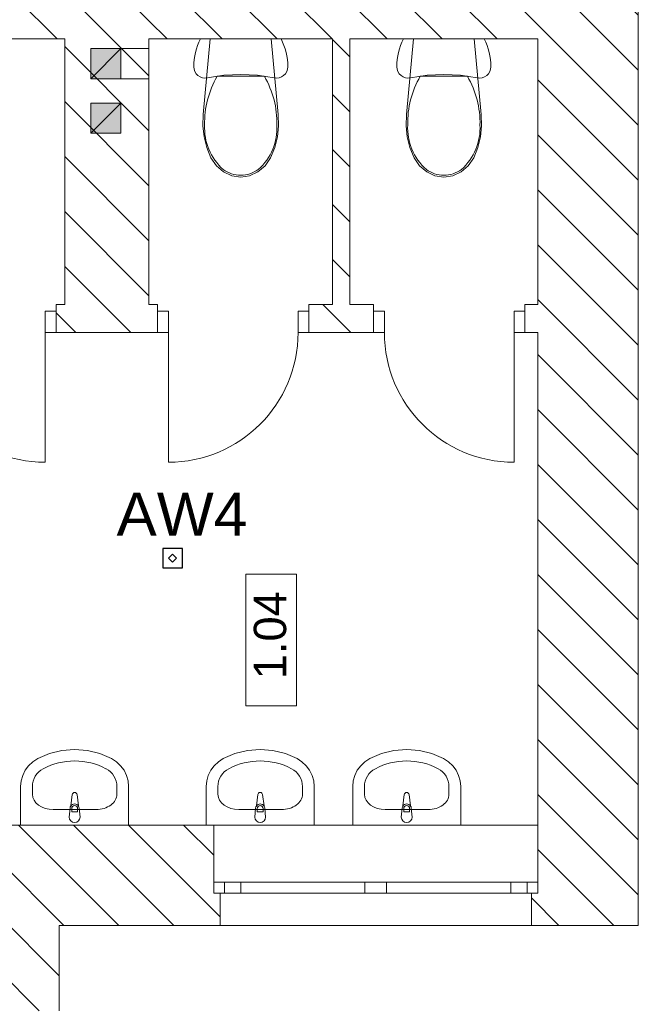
# Model space of a CAD drawing. Header units: millimetres. Extents: x -146116 to 602001, y -318793 to 100489.
# Tile 45 of 100: x 335266 to 338129, y -102036 to -97477. Entities that reach past the tile are written whole.
import ezdxf
from ezdxf.enums import TextEntityAlignment as Align

# ---------------------------------------------------------------- set-up
doc = ezdxf.new("R2010")
doc.units = ezdxf.units.MM
doc.header["$LTSCALE"] = 0.1
doc.header["$MEASUREMENT"] = 0
for name, color, linetype, lineweight in [('eks Rzut piętra I$0$Nowe_320-W Umeblowanie_Nr_pióra__6', 8, 'Continuous', 13), ('eks Rzut piętra I$0$poziom_2 (1)_6_0_Nr_pióra__81_Nr_pióra__6', 8, 'Continuous', 18), ('eks Rzut piętra I$0$poziom_2 (1)_6_2D - Ogólne_Nr_pióra__1_Nr_pióra__7', 8, 'Continuous', 18), ('eks Rzut piętra I$0$poziom_2 (1)_6_2D - Ogólne_Nr_pióra__7_Nr_pióra__7', 8, 'Continuous', 18), ('eks Rzut piętra I$0$poziom_2 (1)_6_Drzwi ArchiCAD_Nr_pióra__27_Nr_pióra__7', 8, 'Continuous', 18), ('eks Rzut piętra I$0$poziom_2 (1)_6_Drzwi ArchiCAD_Nr_pióra__81_Nr_pióra__6', 8, 'Continuous', 18), ('eks Rzut piętra I$0$poziom_2 (1)_6_Konstrukcja - Schody_Nr_pióra__81_Nr_pióra__6', 8, 'Continuous', 18), ('eks Rzut piętra I$0$poziom_2 (1)_6_Konstrukcja - Ściany zew_Nr_pióra__107_Nr_pióra__12', 8, 'Continuous', 18), ('eks Rzut piętra I$0$poziom_2 (1)_6_Konstrukcja - Ściany zew_Nr_pióra__27_Nr_pióra__7', 8, 'Continuous', 18), ('eks Rzut piętra I$0$poziom_2 (1)_6_Metryczki pomieszczeń ArchiCADa_Nr_pióra__6_Nr_pióra__5', 8, 'Continuous', 18), ('eks Rzut piętra I$0$poziom_2 (1)_6_Okna ArchiCADa_Nr_pióra__101_Nr_pióra__252', 8, 'Continuous', 18), ('eks Rzut piętra I$0$poziom_2 (1)_6_Okna ArchiCADa_Nr_pióra__27_Nr_pióra__7', 8, 'Continuous', 18), ('eks Rzut piętra I$0$poziom_2 (1)_6_Okna ArchiCADa_Nr_pióra__81_Nr_pióra__6', 8, 'Continuous', 18)]:
    doc.layers.add(name, color=color, linetype=linetype, lineweight=lineweight)
for name, color, linetype in [('eks Rzut piętra I$0$poziom_2 (1)_6_2D - Ogólne_Nr_pióra__19', 8, 'Continuous'), ('LUXIONA', 92, 'Continuous'), ('REWIZJA_1', 6, 'Continuous')]:
    doc.layers.add(name, color=color, linetype=linetype)
doc.styles.add('ARIAL', font='arial.ttf')
doc.styles.add('eks Rzut piętra I$0$GENERATED_STYLE_1', font='arial.ttf')
pattern_1 = [(135, (247705.95, -72963.92), (127.2792, 127.2792), [])]

# ---------------------------------------------------------------- blocks, each defined once
blk = doc.blocks.new('eks Rzut piętra I')
at = {"layer": 'eks Rzut piętra I$0$poziom_2 (1)_6_2D - Ogólne_Nr_pióra__19', "linetype": 'Continuous', "lineweight": 0}
for points in [[(243961.5, -59033.3), (243821.5, -59033.3), (243821.5, -59173.3), (243961.5, -59173.3)], [(243961.5, -59285.8), (243821.5, -59285.8), (243821.5, -59425.8), (243961.5, -59425.8)]]:
    blk.add_hatch(color=256, dxfattribs=at).paths.add_polyline_path(points)
at = {"layer": 'eks Rzut piętra I$0$poziom_2 (1)_6_Konstrukcja - Ściany zew_Nr_pióra__107_Nr_pióra__12', "linetype": 'Continuous', "lineweight": 18}
h = blk.add_hatch(dxfattribs=at)
h.set_pattern_fill('BLOCZKI_CERAMICZNE_0006', color=256, angle=270, style=0, pattern_type=2)
h.set_pattern_definition(pattern_1)
h.paths.add_polyline_path([(246355.9, -63093.9), (246355.9, -54543.9), (245890.9, -55008.9), (245890.9, -62628.9)])
h = blk.add_hatch(dxfattribs=at)
h.set_pattern_fill('BLOCZKI_CERAMICZNE_0006', color=256, angle=270, style=0, pattern_type=2)
h.set_pattern_definition(pattern_1)
h.paths.add_polyline_path([(244090.9, -60218.9), (244090.9, -57368.9), (243700.9, -57368.9), (243700.9, -60218.9)])
h = blk.add_hatch(dxfattribs=at)
h.set_pattern_fill('BLOCZKI_CERAMICZNE_0006', color=256, angle=270, style=0, pattern_type=2)
h.set_pattern_definition(pattern_1)
h.paths.add_polyline_path([(241920.9, -58538.9), (241920.9, -58988.9), (243700.9, -58988.9), (243700.9, -58538.9)])
h = blk.add_hatch(dxfattribs=at)
h.set_pattern_fill('BLOCZKI_CERAMICZNE_0006', color=256, angle=270, style=0, pattern_type=2)
h.set_pattern_definition(pattern_1)
h.paths.add_polyline_path([(244090.9, -58538.9), (244090.9, -58988.9), (245890.9, -58988.9), (245890.9, -58538.9)])
h = blk.add_hatch(dxfattribs=at)
h.set_pattern_fill('BLOCZKI_CERAMICZNE_0006', color=256, angle=270, style=0, pattern_type=2)
h.set_pattern_definition(pattern_1)
h.paths.add_polyline_path([(245020.9, -60218.9), (245020.9, -58988.9), (244940.9, -58988.9), (244940.9, -60218.9)])
h = blk.add_hatch(dxfattribs=at)
h.set_pattern_fill('BLOCZKI_CERAMICZNE_0006', color=256, angle=270, style=0, pattern_type=2)
h.set_pattern_definition(pattern_1)
h.paths.add_polyline_path([(243660.9, -60218.9), (243660.9, -60348.9), (244130.9, -60348.9), (244130.9, -60218.9)])
h = blk.add_hatch(dxfattribs=at)
h.set_pattern_fill('BLOCZKI_CERAMICZNE_0006', color=256, angle=270, style=0, pattern_type=2)
h.set_pattern_definition(pattern_1)
h.paths.add_polyline_path([(244830.9, -60218.9), (244830.9, -60348.9), (245130.9, -60348.9), (245130.9, -60218.9)])
h = blk.add_hatch(dxfattribs=at)
h.set_pattern_fill('BLOCZKI_CERAMICZNE_0006', color=256, angle=270, style=0, pattern_type=2)
h.set_pattern_definition(pattern_1)
h.paths.add_polyline_path([(244420.9, -63093.9), (244420.9, -62943.9), (244390.9, -62943.9), (244390.9, -62628.9), (243090.9, -62628.9), (243675.9, -63093.9)])
h = blk.add_hatch(dxfattribs=at)
h.set_pattern_fill('BLOCZKI_CERAMICZNE_0006', color=256, angle=270, style=0, pattern_type=2)
h.set_pattern_definition(pattern_1)
h.paths.add_polyline_path([(243675.9, -63488.9), (243675.9, -63093.9), (243090.9, -62628.9), (243090.9, -63458.9), (243525.9, -63458.9), (243525.9, -63488.9)])
h = blk.add_hatch(dxfattribs=at)
h.set_pattern_fill('BLOCZKI_CERAMICZNE_0006', color=256, angle=270, style=0, pattern_type=2)
h.set_pattern_definition(pattern_1)
h.paths.add_polyline_path([(245860.9, -63093.9), (246355.9, -63093.9), (245890.9, -62628.9), (245890.9, -62943.9), (245860.9, -62943.9)])
at = {"layer": 'eks Rzut piętra I$0$poziom_2 (1)_6_0_Nr_pióra__81_Nr_pióra__6', "linetype": 'Continuous', "lineweight": 18}
for p, q in [((244329.2, -58988.9), (244322.1, -59004)), ((244702.7, -58988.9), (244329.2, -58988.9)), ((244375, -58988.9), (244342.6, -59339.3)), ((244656.9, -58988.9), (244375, -58988.9)), ((244689.3, -59339.3), (244656.9, -58988.9)), ((244709.8, -59004), (244702.7, -58988.9)), ((245269.2, -58988.9), (245262.1, -59004)), ((245642.7, -58988.9), (245269.2, -58988.9)), ((245315, -58988.9), (245282.6, -59339.3)), ((245596.9, -58988.9), (245315, -58988.9)), ((245629.3, -59339.3), (245596.9, -58988.9)), ((245649.8, -59004), (245642.7, -58988.9)), ((244310.6, -59035.3), (244306.2, -59051.3)), ((244315.9, -59019.5), (244310.6, -59035.3)), ((244322.1, -59004), (244315.9, -59019.5)), ((244716, -59019.5), (244709.8, -59004)), ((244721.3, -59035.3), (244716, -59019.5)), ((244725.7, -59051.3), (244721.3, -59035.3)), ((245250.6, -59035.3), (245246.2, -59051.3)), ((245255.9, -59019.5), (245250.6, -59035.3)), ((245262.1, -59004), (245255.9, -59019.5)), ((245656, -59019.5), (245649.8, -59004)), ((245661.3, -59035.3), (245656, -59019.5)), ((245665.7, -59051.3), (245661.3, -59035.3)), ((244300.4, -59084.1), (244298.9, -59100.7)), ((244302.8, -59067.7), (244300.4, -59084.1)), ((244306.2, -59051.3), (244302.8, -59067.7)), ((244729.1, -59067.7), (244725.7, -59051.3)), ((244731.5, -59084.1), (244729.1, -59067.7)), ((244733, -59100.7), (244731.5, -59084.1)), ((245240.4, -59084.1), (245238.9, -59100.7)), ((245242.8, -59067.7), (245240.4, -59084.1)), ((245246.2, -59051.3), (245242.8, -59067.7)), ((245669.1, -59067.7), (245665.7, -59051.3)), ((245671.5, -59084.1), (245669.1, -59067.7)), ((245673, -59100.7), (245671.5, -59084.1)), ((244298.9, -59100.7), (244298.4, -59117.4)), ((244298.4, -59117.4), (244299.7, -59128.9)), ((244299.7, -59128.9), (244303.5, -59139.9)), ((244728.4, -59139.9), (244732.2, -59128.9)), ((244732.2, -59128.9), (244733.4, -59117.4)), ((244733.4, -59117.4), (244733, -59100.7)), ((245238.9, -59100.7), (245238.4, -59117.4)), ((245238.4, -59117.4), (245239.7, -59128.9)), ((245239.7, -59128.9), (245243.5, -59139.9)), ((245668.4, -59139.9), (245672.2, -59128.9)), ((245672.2, -59128.9), (245673.4, -59117.4)), ((245673.4, -59117.4), (245673, -59100.7)), ((244303.5, -59139.9), (244309.6, -59149.8)), ((244309.6, -59149.8), (244317.7, -59158.1)), ((244317.7, -59158.1), (244327.5, -59164.4)), ((244327.5, -59164.4), (244338.4, -59168.4)), ((244338.4, -59168.4), (244349.9, -59169.9)), ((244349.9, -59169.9), (244361.4, -59168.9)), ((244361.4, -59168.9), (244399.7, -59162.1)), ((244399.7, -59162.1), (244438.3, -59157.2)), ((244515.9, -59162), (244407, -59162)), ((244438.3, -59157.2), (244477.1, -59154.3)), ((244477.1, -59154.3), (244515.9, -59153.3)), ((244515.9, -59153.3), (244554.8, -59154.3)), ((244624.9, -59162), (244515.9, -59162)), ((244554.8, -59154.3), (244593.6, -59157.2)), ((244593.6, -59157.2), (244632.2, -59162.1)), ((244624.9, -59162), (244624.9, -59161.9)), ((244632.2, -59162.1), (244670.4, -59168.9)), ((244670.4, -59168.9), (244682, -59169.9)), ((244682, -59169.9), (244693.5, -59168.4)), ((244693.5, -59168.4), (244704.4, -59164.4)), ((244704.4, -59164.4), (244714.2, -59158.1)), ((244714.2, -59158.1), (244722.3, -59149.8)), ((244722.3, -59149.8), (244728.4, -59139.9)), ((245243.5, -59139.9), (245249.6, -59149.8)), ((245249.6, -59149.8), (245257.7, -59158.1)), ((245257.7, -59158.1), (245267.5, -59164.4)), ((245267.5, -59164.4), (245278.4, -59168.4)), ((245278.4, -59168.4), (245289.9, -59169.9)), ((245289.9, -59169.9), (245301.4, -59168.9)), ((245301.4, -59168.9), (245339.7, -59162.1)), ((245339.7, -59162.1), (245378.3, -59157.2)), ((245455.9, -59162), (245347, -59162)), ((245378.3, -59157.2), (245417.1, -59154.3)), ((245417.1, -59154.3), (245455.9, -59153.3)), ((245455.9, -59153.3), (245494.8, -59154.3)), ((245564.9, -59162), (245455.9, -59162)), ((245494.8, -59154.3), (245533.6, -59157.2)), ((245533.6, -59157.2), (245572.2, -59162.1)), ((245564.9, -59162), (245564.9, -59161.9)), ((245572.2, -59162.1), (245610.4, -59168.9)), ((245610.4, -59168.9), (245622, -59169.9)), ((245622, -59169.9), (245633.5, -59168.4)), ((245633.5, -59168.4), (245644.4, -59164.4)), ((245644.4, -59164.4), (245654.2, -59158.1)), ((245654.2, -59158.1), (245662.3, -59149.8)), ((245662.3, -59149.8), (245668.4, -59139.9)), ((244342.6, -59339.3), (244341, -59391)), ((244690.9, -59391), (244689.3, -59339.3)), ((245282.6, -59339.3), (245281, -59391)), ((245630.9, -59391), (245629.3, -59339.3)), ((244341, -59391), (244346.5, -59442.3)), ((244348.9, -59386.9), (244348.9, -59386.9)), ((244683, -59386.9), (244683, -59386.9)), ((244685.4, -59442.3), (244690.9, -59391)), ((245281, -59391), (245286.5, -59442.3)), ((245288.9, -59386.9), (245288.9, -59386.9)), ((245623, -59386.9), (245623, -59386.9)), ((245625.4, -59442.3), (245630.9, -59391)), ((244346.5, -59442.3), (244358.9, -59492.1)), ((244673, -59492.1), (244685.4, -59442.3)), ((245286.5, -59442.3), (245298.9, -59492.1)), ((245613, -59492.1), (245625.4, -59442.3)), ((244358.9, -59492.1), (244378, -59539)), ((244653.9, -59539), (244673, -59492.1)), ((245298.9, -59492.1), (245318, -59539)), ((245593.9, -59539), (245613, -59492.1)), ((244378, -59539), (244403.5, -59576.2)), ((244628.3, -59576.2), (244653.9, -59539)), ((245318, -59539), (245343.5, -59576.2)), ((245568.3, -59576.2), (245593.9, -59539)), ((244403.5, -59576.2), (244436.6, -59604.7)), ((244595.3, -59604.7), (244628.3, -59576.2)), ((245343.5, -59576.2), (245376.6, -59604.7)), ((245535.3, -59604.7), (245568.3, -59576.2)), ((244434.9, -59593.5), (244434.9, -59593.4)), ((244436.6, -59604.7), (244474.9, -59622.7)), ((244474.9, -59622.7), (244515.9, -59628.9)), ((244515.9, -59620.3), (244515.9, -59620.3)), ((244515.9, -59628.9), (244557, -59622.7)), ((244557, -59622.7), (244595.3, -59604.7)), ((244597, -59593.5), (244597, -59593.5)), ((245374.9, -59593.5), (245374.9, -59593.4)), ((245376.6, -59604.7), (245414.9, -59622.7)), ((245414.9, -59622.7), (245455.9, -59628.9)), ((245455.9, -59620.3), (245455.9, -59620.3)), ((245455.9, -59628.9), (245497, -59622.7)), ((245497, -59622.7), (245535.3, -59604.7)), ((245537, -59593.5), (245537, -59593.5)), ((243576, -62321.2), (243553.6, -62335.8)), ((243630.4, -62297.9), (243576, -62321.2)), ((243687.9, -62283.7), (243630.4, -62297.9)), ((243747, -62278.9), (243687.9, -62283.7)), ((243806.2, -62283.7), (243747, -62278.9)), ((243863.7, -62297.9), (243806.2, -62283.7)), ((243918, -62321.2), (243863.7, -62297.9)), ((243940.5, -62335.8), (243918, -62321.2)), ((244434.8, -62321.2), (244412.3, -62335.8)), ((244489.1, -62297.9), (244434.8, -62321.2)), ((244546.7, -62283.7), (244489.1, -62297.9)), ((244605.8, -62278.9), (244546.7, -62283.7)), ((244664.9, -62283.7), (244605.8, -62278.9)), ((244722.4, -62297.9), (244664.9, -62283.7)), ((244776.8, -62321.2), (244722.4, -62297.9)), ((244799.3, -62335.8), (244776.8, -62321.2)), ((245113, -62321.2), (245090.5, -62335.8)), ((245167.3, -62297.9), (245113, -62321.2)), ((245224.8, -62283.7), (245167.3, -62297.9)), ((245283.9, -62278.9), (245224.8, -62283.7)), ((245343.1, -62283.7), (245283.9, -62278.9)), ((245400.6, -62297.9), (245343.1, -62283.7)), ((245454.9, -62321.2), (245400.6, -62297.9)), ((245477.4, -62335.8), (245454.9, -62321.2)), ((243534.1, -62354), (243518.3, -62375.4)), ((243553.6, -62335.8), (243534.1, -62354)), ((243959.9, -62354), (243940.5, -62335.8)), ((243975.8, -62375.4), (243959.9, -62354)), ((244392.9, -62354), (244377, -62375.4)), ((244412.3, -62335.8), (244392.9, -62354)), ((244818.7, -62354), (244799.3, -62335.8)), ((244834.5, -62375.4), (244818.7, -62354)), ((245071, -62354), (245055.2, -62375.4)), ((245090.5, -62335.8), (245071, -62354)), ((245496.9, -62354), (245477.4, -62335.8)), ((245512.7, -62375.4), (245496.9, -62354)), ((243506.6, -62399.1), (243499.4, -62424.5)), ((243518.3, -62375.4), (243506.6, -62399.1)), ((243987.5, -62399.1), (243975.8, -62375.4)), ((243994.6, -62424.5), (243987.5, -62399.1)), ((244365.4, -62399.1), (244358.2, -62424.5)), ((244377, -62375.4), (244365.4, -62399.1)), ((244846.2, -62399.1), (244834.5, -62375.4)), ((244853.4, -62424.5), (244846.2, -62399.1)), ((245043.5, -62399.1), (245036.4, -62424.5)), ((245055.2, -62375.4), (245043.5, -62399.1)), ((245524.4, -62399.1), (245512.7, -62375.4)), ((245531.5, -62424.5), (245524.4, -62399.1)), ((243499.4, -62424.5), (243497, -62450.7)), ((243497, -62450.7), (243497, -62628.9)), ((243551.4, -62486.4), (243551.4, -62450.7)), ((243942.7, -62486.4), (243942.7, -62450.7)), ((243997, -62450.7), (243994.6, -62424.5)), ((243997, -62628.9), (243997, -62450.7)), ((244358.2, -62424.5), (244355.8, -62450.7)), ((244355.8, -62450.7), (244355.8, -62628.9)), ((244410.1, -62486.4), (244410.1, -62450.7)), ((244801.4, -62486.4), (244801.4, -62450.7)), ((244855.8, -62450.7), (244853.4, -62424.5)), ((244855.8, -62628.9), (244855.8, -62450.7)), ((245036.4, -62424.5), (245033.9, -62450.7)), ((245033.9, -62450.7), (245033.9, -62628.9)), ((245088.3, -62486.4), (245088.3, -62450.7)), ((245479.6, -62486.4), (245479.6, -62450.7)), ((245533.9, -62450.7), (245531.5, -62424.5)), ((245533.9, -62628.9), (245533.9, -62450.7)), ((243735.9, -62487.7), (243729.3, -62540.6)), ((243735.9, -62487.7), (243735.9, -62487.7)), ((243764.8, -62540.6), (243758.1, -62487.7)), ((244594.7, -62487.7), (244588.1, -62540.6)), ((244594.7, -62487.7), (244594.7, -62487.7)), ((244623.5, -62540.6), (244616.9, -62487.7)), ((245272.8, -62487.7), (245266.2, -62540.6)), ((245272.8, -62487.7), (245272.8, -62487.7)), ((245301.7, -62540.6), (245295, -62487.7)), ((243726, -62550.2), (243722, -62592.1)), ((243726, -62550.2), (243726, -62550.1)), ((243764.8, -62540.6), (243764.8, -62540.6)), ((243772, -62592.1), (243768, -62550.2)), ((244584.8, -62550.2), (244580.8, -62592.1)), ((244584.8, -62550.2), (244584.8, -62550.1)), ((244623.5, -62540.6), (244623.5, -62540.6)), ((244630.8, -62592.1), (244626.8, -62550.2)), ((245262.9, -62550.2), (245258.9, -62592.1)), ((245262.9, -62550.2), (245262.9, -62550.1)), ((245301.7, -62540.6), (245301.7, -62540.6)), ((245308.9, -62592.1), (245304.9, -62550.2)), ((243648, -62557.1), (243846, -62557.1)), ((243733.4, -62567.2), (243733.4, -62552.3)), ((243760.6, -62567.2), (243733.4, -62567.2)), ((243760.6, -62552.3), (243760.6, -62567.2)), ((243772, -62592.1), (243772, -62592.1)), ((244506.8, -62557.1), (244704.8, -62557.1)), ((244592.2, -62567.2), (244592.2, -62552.3)), ((244619.4, -62567.2), (244592.2, -62567.2)), ((244619.4, -62552.3), (244619.4, -62567.2)), ((244630.8, -62592.1), (244630.8, -62592.1)), ((245184.9, -62557.1), (245383, -62557.1)), ((245270.3, -62567.2), (245270.3, -62552.3)), ((245297.5, -62567.2), (245270.3, -62567.2)), ((245297.5, -62552.3), (245297.5, -62567.2)), ((245308.9, -62592.1), (245308.9, -62592.1)), ((243497, -62628.9), (243997, -62628.9)), ((244355.8, -62628.9), (244855.8, -62628.9)), ((245033.9, -62628.9), (245533.9, -62628.9))]:
    blk.add_line(p, q, dxfattribs=at)
for centre, radius, start, end in [((244774, -59376.9), 425.4, 149.6518, 181.3539), ((244257.9, -59376.9), 425.4, 358.6461, 30.3482), ((245714, -59376.9), 425.4, 149.6518, 181.3539), ((245197.9, -59376.9), 425.4, 358.6461, 30.3482), ((244605.4, -59401.2), 257, 176.8048, 228.4245), ((244426.5, -59401.2), 257, 311.5755, 3.1952), ((245545.4, -59401.2), 257, 176.8048, 228.4245), ((245366.5, -59401.2), 257, 311.5755, 3.1952), ((244516.8, -59481.7), 138.6, 233.7772, 269.6644), ((244515.1, -59481.7), 138.6, 270.3356, 306.2228), ((245456.8, -59481.7), 138.6, 233.7772, 269.6644), ((245455.1, -59481.7), 138.6, 270.3356, 306.2228), ((243747, -62489.1), 11.2, 7.1389, 172.8611), ((244605.8, -62489.1), 11.2, 7.1389, 172.8611), ((245283.9, -62489.1), 11.2, 7.1389, 172.8611), ((243747, -62552.1), 21.1, 147.229, 174.8304), ((243747, -62552.1), 21.1, 32.771, 147.229), ((243747, -62552.3), 13.6, 0, 180), ((243747, -62552.1), 21.1, 5.1696, 32.771), ((244605.8, -62552.1), 21.1, 147.229, 174.8304), ((244605.8, -62552.1), 21.1, 32.771, 147.229), ((244605.8, -62552.3), 13.6, 0, 180), ((244605.8, -62552.1), 21.1, 5.1696, 32.771), ((245283.9, -62552.1), 21.1, 147.229, 174.8304), ((245283.9, -62552.1), 21.1, 32.771, 147.229), ((245283.9, -62552.3), 13.6, 0, 180), ((245283.9, -62552.1), 21.1, 5.1696, 32.771), ((243747, -62592.1), 25, 180, 0), ((244605.8, -62592.1), 25, 180, 0), ((245283.9, -62592.1), 25, 180, 0)]:
    blk.add_arc(centre, radius, start, end, dxfattribs=at)
for centre, major_axis, ratio, start_param, end_param in [((243747, -62628.9), (-304.3, 0), 0.975758, 4.215414, 5.209364), ((244605.8, -62628.9), (-304.3, 0), 0.975758, 4.215414, 5.209364), ((245283.9, -62628.9), (-304.3, 0), 0.975758, 4.215414, 5.209364), ((243648, -62450.7), (-96.6, 0), 0.975758, 5.209364, 6.283185), ((243846.1, -62450.7), (-96.6, 0), 0.975758, 3.141593, 4.215414), ((244506.7, -62450.7), (-96.6, 0), 0.975758, 5.209364, 6.283185), ((244704.8, -62450.7), (-96.6, 0), 0.975758, 3.141593, 4.215414), ((245184.9, -62450.7), (-96.6, 0), 0.975758, 5.209364, 6.283185), ((245383, -62450.7), (-96.6, 0), 0.975758, 3.141593, 4.215414), ((243648.1, -62486.4), (-96.7, 0), 0.731403, 0, 1.570796), ((243845.9, -62486.4), (-96.7, 0), 0.731403, 1.570796, 3.141593), ((244506.9, -62486.4), (-96.7, 0), 0.731403, 0, 1.570796), ((244704.7, -62486.4), (-96.7, 0), 0.731403, 1.570796, 3.141593), ((245185, -62486.4), (-96.7, 0), 0.731403, 0, 1.570796), ((245382.9, -62486.4), (-96.7, 0), 0.731403, 1.570796, 3.141593)]:
    blk.add_ellipse(centre, major_axis=major_axis, ratio=ratio, start_param=start_param, end_param=end_param, dxfattribs=at)
at = {"layer": 'eks Rzut piętra I$0$poziom_2 (1)_6_2D - Ogólne_Nr_pióra__1_Nr_pióra__7', "linetype": 'Continuous', "lineweight": 18}
for p, q in [((243939.7, -59033.3), (244090.9, -59033.3)), ((243939.7, -59173.3), (244090.9, -59173.3))]:
    blk.add_line(p, q, dxfattribs=at)
at = {"layer": 'eks Rzut piętra I$0$poziom_2 (1)_6_2D - Ogólne_Nr_pióra__1_Nr_pióra__7', "linetype": 'Continuous', "lineweight": 18, "flags": 128}
for points in [[(243961.5, -59033.3), (243961.5, -59173.3), (243821.5, -59173.3), (243821.5, -59033.3)], [(243961.5, -59285.8), (243961.5, -59425.8), (243821.5, -59425.8), (243821.5, -59285.8)]]:
    blk.add_lwpolyline(points, close=True, dxfattribs=at)
at = {"layer": 'eks Rzut piętra I$0$poziom_2 (1)_6_2D - Ogólne_Nr_pióra__7_Nr_pióra__7', "linetype": 'Continuous', "lineweight": 18}
for p, q in [((243961.5, -59033.3), (243821.5, -59173.3)), ((243961.5, -59285.8), (243821.5, -59425.8))]:
    blk.add_line(p, q, dxfattribs=at)
at = {"layer": 'eks Rzut piętra I$0$poziom_2 (1)_6_Drzwi ArchiCAD_Nr_pióra__27_Nr_pióra__7', "linetype": 'Continuous', "lineweight": 18}
for p, q in [((243660.9, -60348.9), (243660.9, -60248.9)), ((244130.9, -60348.9), (244130.9, -60248.9)), ((244830.9, -60348.9), (244830.9, -60248.9)), ((245130.9, -60348.9), (245130.9, -60248.9)), ((245830.9, -60348.9), (245830.9, -60248.9))]:
    blk.add_line(p, q, dxfattribs=at)
at = {"layer": 'eks Rzut piętra I$0$poziom_2 (1)_6_Drzwi ArchiCAD_Nr_pióra__81_Nr_pióra__6', "linetype": 'Continuous', "lineweight": 18}
for p, q in [((243610.9, -60348.9), (243610.9, -60248.9)), ((243610.9, -60248.9), (243660.9, -60248.9)), ((243660.9, -60248.9), (243660.9, -60348.9)), ((244180.9, -60248.9), (244130.9, -60248.9)), ((244130.9, -60248.9), (244130.9, -60348.9)), ((244180.9, -60348.9), (244180.9, -60248.9)), ((244830.9, -60248.9), (244780.9, -60248.9)), ((244780.9, -60248.9), (244780.9, -60348.9)), ((244830.9, -60348.9), (244830.9, -60248.9)), ((245130.9, -60248.9), (245180.9, -60248.9)), ((245130.9, -60348.9), (245130.9, -60248.9)), ((245180.9, -60248.9), (245180.9, -60348.9)), ((245780.9, -60348.9), (245780.9, -60248.9)), ((245780.9, -60248.9), (245830.9, -60248.9)), ((245830.9, -60248.9), (245830.9, -60348.9)), ((243660.9, -60348.9), (243610.9, -60348.9)), ((243610.9, -60348.9), (243610.9, -60948.9)), ((244130.9, -60348.9), (244180.9, -60348.9)), ((244180.9, -60348.9), (244180.9, -60948.9)), ((244780.9, -60348.9), (244830.9, -60348.9)), ((245180.9, -60348.9), (245130.9, -60348.9)), ((245830.9, -60348.9), (245780.9, -60348.9)), ((245780.9, -60348.9), (245780.9, -60948.9))]:
    blk.add_line(p, q, dxfattribs=at)
for centre, start, end in [((243610.9, -60348.9), 180, 270), ((244180.9, -60348.9), 270, 0), ((245780.9, -60348.9), 180, 270)]:
    blk.add_arc(centre, 600, start, end, dxfattribs=at)
at = {"layer": 'eks Rzut piętra I$0$poziom_2 (1)_6_Konstrukcja - Schody_Nr_pióra__81_Nr_pióra__6', "linetype": 'Continuous', "lineweight": 18}
blk.add_line((246095.9, -63093.9), (244735.9, -63093.9), dxfattribs=at)
at = {"layer": 'eks Rzut piętra I$0$poziom_2 (1)_6_Konstrukcja - Ściany zew_Nr_pióra__27_Nr_pióra__7', "linetype": 'Continuous', "lineweight": 18}
for p, q in [((243660.9, -60248.9), (243660.9, -60218.9)), ((244130.9, -60248.9), (244130.9, -60218.9)), ((244830.9, -60248.9), (244830.9, -60218.9)), ((245130.9, -60248.9), (245130.9, -60218.9)), ((245830.9, -60248.9), (245830.9, -60218.9)), ((243660.9, -60348.9), (243660.9, -60248.9)), ((244130.9, -60348.9), (244130.9, -60248.9)), ((244830.9, -60348.9), (244830.9, -60248.9)), ((245130.9, -60348.9), (245130.9, -60248.9)), ((245830.9, -60348.9), (245830.9, -60248.9)), ((244390.9, -62893.9), (244390.9, -62628.9)), ((245890.9, -62893.9), (245890.9, -62628.9)), ((244390.9, -62943.9), (244390.9, -62893.9)), ((245890.9, -62943.9), (245890.9, -62893.9)), ((244420.9, -62943.9), (244390.9, -62943.9)), ((244420.9, -63093.9), (244420.9, -62943.9)), ((245860.9, -63093.9), (245860.9, -62943.9)), ((245860.9, -62943.9), (245890.9, -62943.9))]:
    blk.add_line(p, q, dxfattribs=at)
at = {"layer": 'eks Rzut piętra I$0$poziom_2 (1)_6_Konstrukcja - Ściany zew_Nr_pióra__27_Nr_pióra__7', "linetype": 'Continuous', "lineweight": 18, "flags": 128}
for points in [[(246355.9, -63093.9), (246355.9, -54543.9)], [(242850.9, -58988.9), (243700.9, -58988.9)], [(243700.9, -58988.9), (243700.9, -60218.9)], [(244090.9, -58988.9), (244940.9, -58988.9)], [(244090.9, -60218.9), (244090.9, -58988.9)], [(244940.9, -58988.9), (244940.9, -60218.9)], [(245020.9, -58988.9), (245890.9, -58988.9)], [(245020.9, -60218.9), (245020.9, -58988.9)], [(245890.9, -58988.9), (245890.9, -60218.9)], [(243700.9, -60218.9), (243660.9, -60218.9)], [(244130.9, -60218.9), (244090.9, -60218.9)], [(244940.9, -60218.9), (244830.9, -60218.9)], [(245130.9, -60218.9), (245020.9, -60218.9)], [(245890.9, -60218.9), (245830.9, -60218.9)], [(243660.9, -60348.9), (244130.9, -60348.9)], [(244830.9, -60348.9), (245130.9, -60348.9)], [(245830.9, -60348.9), (245890.9, -60348.9)], [(245890.9, -60348.9), (245890.9, -62628.9)], [(244390.9, -62628.9), (243090.9, -62628.9)], [(243675.9, -63093.9), (244420.9, -63093.9)], [(243675.9, -63488.9), (243675.9, -63093.9)], [(245860.9, -63093.9), (246355.9, -63093.9)]]:
    blk.add_lwpolyline(points, dxfattribs=at)
at = {"layer": 'eks Rzut piętra I$0$poziom_2 (1)_6_Metryczki pomieszczeń ArchiCADa_Nr_pióra__6_Nr_pióra__5', "linetype": 'Continuous', "lineweight": 18}
for p, q in [((244538.8, -62076.6), (244538.8, -61466.5)), ((244538.8, -61466.5), (244774.5, -61466.5)), ((244774.5, -61466.5), (244774.5, -62076.6)), ((244774.5, -62076.6), (244538.8, -62076.6))]:
    blk.add_line(p, q, dxfattribs=at)
at = {"layer": 'eks Rzut piętra I$0$poziom_2 (1)_6_Okna ArchiCADa_Nr_pióra__101_Nr_pióra__252', "linetype": 'Continuous', "lineweight": 18}
for p, q in [((244515.9, -62893.9), (244390.9, -62893.9)), ((244515.9, -62943.9), (244515.9, -62893.9)), ((245140.9, -62893.9), (245090.9, -62893.9)), ((245090.9, -62893.9), (245090.9, -62943.9)), ((245190.9, -62893.9), (245140.9, -62893.9)), ((245190.9, -62943.9), (245190.9, -62893.9)), ((245890.9, -62893.9), (245765.9, -62893.9)), ((245765.9, -62893.9), (245765.9, -62943.9)), ((244390.9, -62943.9), (244515.9, -62943.9)), ((245090.9, -62943.9), (245140.9, -62943.9)), ((245140.9, -62943.9), (245190.9, -62943.9)), ((245765.9, -62943.9), (245890.9, -62943.9))]:
    blk.add_line(p, q, dxfattribs=at)
at = {"layer": 'eks Rzut piętra I$0$poziom_2 (1)_6_Okna ArchiCADa_Nr_pióra__27_Nr_pióra__7', "linetype": 'Continuous', "lineweight": 18}
for p, q in [((244390.9, -62943.9), (244390.9, -62893.9)), ((245890.9, -62943.9), (245890.9, -62893.9)), ((244420.9, -62943.9), (244390.9, -62943.9)), ((245860.9, -62943.9), (245890.9, -62943.9))]:
    blk.add_line(p, q, dxfattribs=at)
at = {"layer": 'eks Rzut piętra I$0$poziom_2 (1)_6_Okna ArchiCADa_Nr_pióra__81_Nr_pióra__6', "linetype": 'Continuous', "lineweight": 18}
for p, q in [((245890.9, -62628.9), (244390.9, -62628.9)), ((244440.9, -62943.9), (244440.9, -62893.9)), ((245090.9, -62893.9), (244515.9, -62893.9)), ((245765.9, -62893.9), (245190.9, -62893.9)), ((245840.9, -62943.9), (245840.9, -62893.9)), ((244515.9, -62943.9), (245090.9, -62943.9)), ((245190.9, -62943.9), (245765.9, -62943.9)), ((245860.9, -63093.9), (244420.9, -63093.9))]:
    blk.add_line(p, q, dxfattribs=at)
at = {"layer": 'eks Rzut piętra I$0$Nowe_320-W Umeblowanie_Nr_pióra__6', "linetype": 'Continuous', "lineweight": 13, "style": 'eks Rzut piętra I$0$GENERATED_STYLE_1'}
blk.add_attdef('Hydrant', text='', height=120, rotation=180, dxfattribs=at).set_placement((238684.1, -61499.3), align=Align.MIDDLE_CENTER)
at = {"layer": 'eks Rzut piętra I$0$poziom_2 (1)_6_Metryczki pomieszczeń ArchiCADa_Nr_pióra__6_Nr_pióra__5', "linetype": 'Continuous', "lineweight": 18, "insert": (244576.1, -61953.8), "char_height": 150, "attachment_point": 1, "rotation": 90, "style": 'eks Rzut piętra I$0$GENERATED_STYLE_1'}
blk.add_mtext('\\A1;1.04', dxfattribs=at)
blk = doc.blocks.new('LUXIONA - LVNO')
at = {"layer": 'LUXIONA', "color": 1, "lineweight": -2}
for p, q in [((9, 9), (0, 9)), ((0, 9), (0, 0)), ((9, 0), (9, 9)), ((0, 0), (9, 0))]:
    blk.add_line(p, q, dxfattribs=at)
blk.add_lwpolyline([(4.48, 6.3), (2.62, 4.45), (4.48, 2.6), (6.33, 4.45)], close=True, dxfattribs=at)
at = {"layer": 'LUXIONA', "color": 1, "style": 'ARIAL', "flags": 4}
for tag, p in [('TYP', (-13.79, 32.2, -23.7)), ('OBW', (-19.09, -28.02, -23.7))]:
    blk.add_attdef(tag, p, '', height=20, dxfattribs=at)

msp = doc.modelspace()

# ---------------------------------------------------------------- block references
at = {"layer": 'REWIZJA_1'}
msp.add_blockref('eks Rzut piętra I', (91773.1, -38577), dxfattribs=at)

# ---------------------------------------------------------------- next in the draw order: block references
at = {"layer": 'LUXIONA'}
ref = msp.add_blockref('LUXIONA - LVNO', (335928.9, -100015.1), dxfattribs=dict(at, xscale=10, yscale=10, zscale=10))
ref.add_attrib('TYP', 'AW4', (335714, -99866.1, -237), dxfattribs={"color": 1, "height": 200, "style": 'ARIAL'})

doc.saveas('drawing.dxf')
